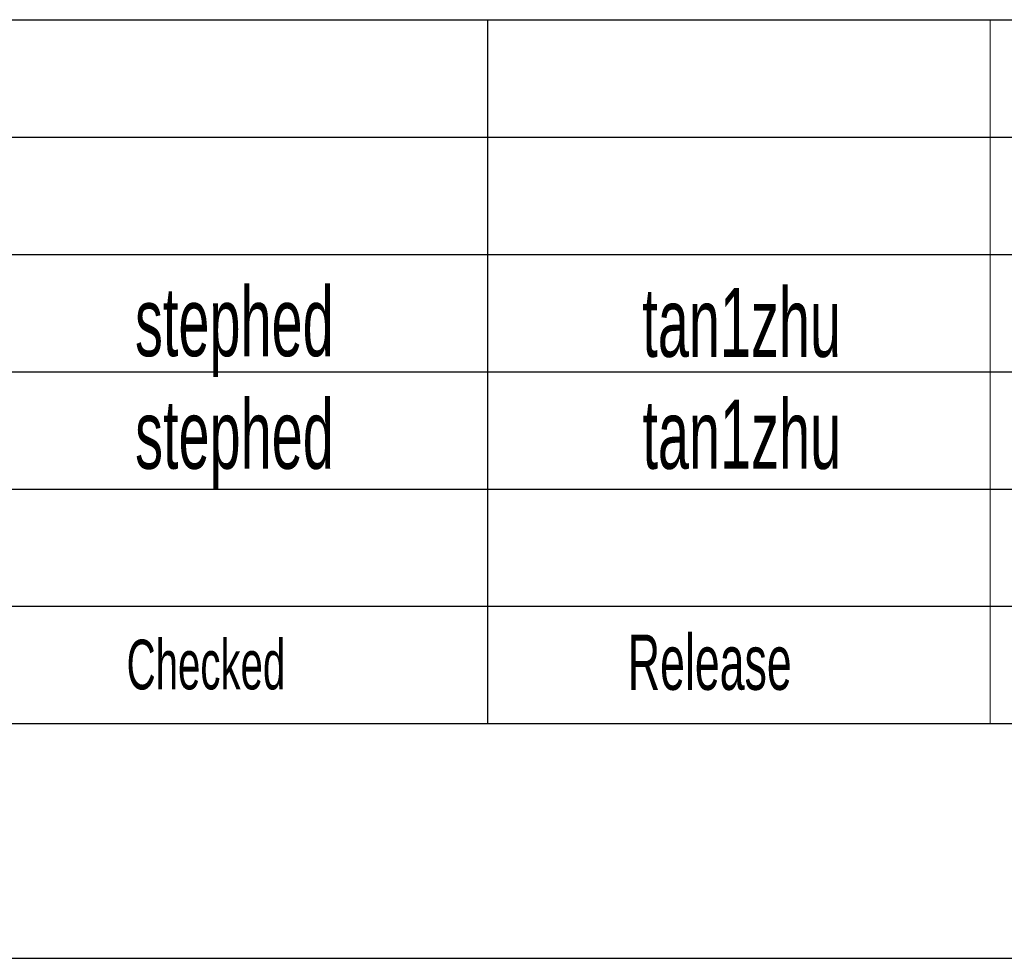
# Model space of a CAD drawing. Header units: millimetres. Extents: x 0 to 594, y 0 to 420.
# Tile 27 of 47: x 468 to 504, y 36 to 70. Entities that reach past the tile are written whole.
import ezdxf

# ---------------------------------------------------------------- set-up
doc = ezdxf.new("R2010")
doc.units = ezdxf.units.MM
doc.layers.add('FORMAT', color=7, linetype='Continuous')
doc.styles.add('SLDTEXTSTYLE1', font='TXT', dxfattribs={"width": 0.605})

msp = doc.modelspace()

# ---------------------------------------------------------------- linework, layer by layer
at = {"layer": 'FORMAT'}
for p, q in [((399.4, 69.5), (584, 69.5)), ((399.4, 69.5), (584, 69.5)), ((399.4, 69.5), (584, 69.5)), ((485.2, 69.5), (485.2, 44)), ((399.4, 65.25), (584, 65.25)), ((399.4, 65.25), (584, 65.25)), ((399.4, 61), (584, 61)), ((399.4, 56.75), (584, 56.75)), ((399.4, 52.5), (584, 52.5)), ((399.4, 48.25), (584, 48.25)), ((399.4, 44), (584, 44)), ((399.4, 35.5), (584, 35.5))]:
    msp.add_line(p, q, dxfattribs=at)
at = {"layer": 'FORMAT', "lineweight": 18}
msp.add_line((503.4, 69.5), (503.4, 44), dxfattribs=at)

# ---------------------------------------------------------------- texts
at = {"layer": 'FORMAT', "style": 'SLDTEXTSTYLE1'}
for s, insert, char_height, attachment_point in [('stephed', (476.028, 59.811), 2.5, 2), ('tan1zhu', (494.402, 59.786), 2.5, 2), ('stephed', (476.032, 55.734), 2.5, 2), ('tan1zhu', (494.407, 55.731), 2.5, 2), ('Checked', (472.126, 47.042), 1.8, 1), ('Release', (490.28, 47.225), 2, 1)]:
    msp.add_mtext(s, dxfattribs=dict(at, insert=insert, char_height=char_height, attachment_point=attachment_point))

doc.saveas('drawing.dxf')
